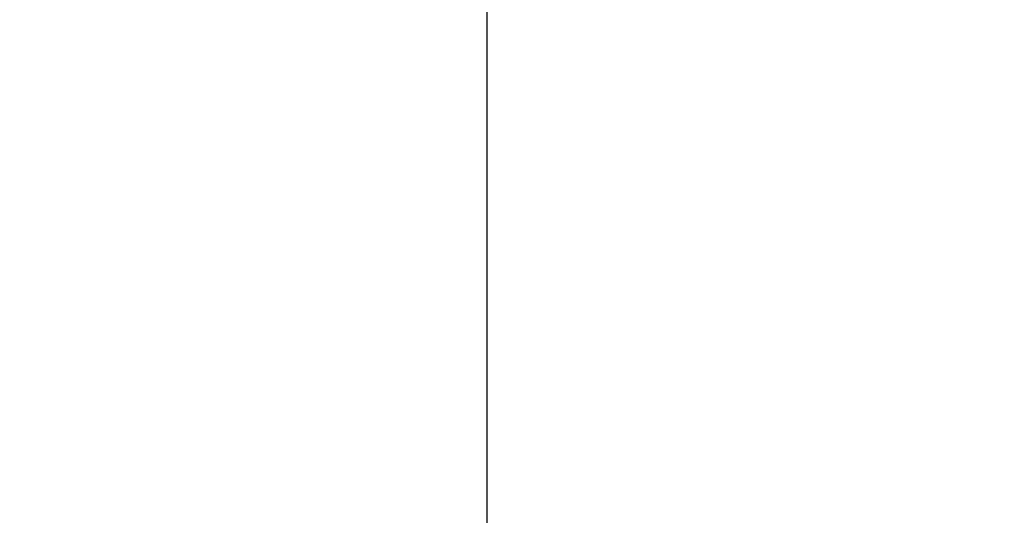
# Model space of a CAD drawing. Extents: x 8014 to 6635291, y -5609 to 5765892.
# Tile 130 of 158: x 6601911 to 6601933, y 5732627 to 5732638. Entities that reach past the tile are written whole.
import ezdxf

# ---------------------------------------------------------------- set-up
doc = ezdxf.new("R2010")
doc.units = 0
doc.layers.get('0').update_dxf_attribs({"linetype": 'CONTINUOUS'})
doc.layers.add('a_zieleń', color=80, linetype='CONTINUOUS')

msp = doc.modelspace()

# ---------------------------------------------------------------- hatches: boundary and pattern name
at = {"layer": 'a_zieleń', "transparency": 33554687}
h = msp.add_hatch(dxfattribs=at)
h.set_pattern_fill('ANSI31', color=256, scale=2, angle=0.5416)
h.set_pattern_definition([(45.54155787, (6600987.53512, 5732094.77134), (-0.1784396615, 0.175097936), [])])
edge = h.paths.add_edge_path()
edge.add_line((6601184.523, 5731785.715), (6601184.767, 5731785.473))
edge.add_line((6601184.767, 5731785.473), (6601208.79, 5731802.27))
edge.add_line((6601208.79, 5731802.27), (6601211.05, 5731814.48))
edge.add_line((6601211.05, 5731814.48), (6601142.151, 5731813.823))
edge.add_arc((6601143.698, 5731819.102), 5.501, 253.6603, 270.5475)
edge.add_line((6601143.751, 5731813.601), (6601191.034, 5731814.053))
edge.add_arc((6601191.122, 5731812.113), 1.942, 359.8374, 92.594, ccw=False)
edge.add_line((6601193.063, 5731812.108), (6601193.074, 5731811.004))
edge.add_line((6601193.074, 5731811.004), (6601197.383, 5731811.045))
edge.add_line((6601197.383, 5731811.045), (6601197.425, 5731806.621))
edge.add_line((6601197.425, 5731806.621), (6601199.732, 5731806.642))
edge.add_line((6601199.732, 5731806.642), (6601199.803, 5731799.171))
edge.add_line((6601199.803, 5731799.171), (6601197.516, 5731797.165))
edge.add_line((6601197.516, 5731797.165), (6601194.216, 5731797.133))
edge.add_line((6601194.216, 5731797.133), (6601194.251, 5731793.47))
edge.add_arc((6601191.538, 5731793.658), 2.72, 281.0894, 356.0358, ccw=False)
edge.add_line((6601192.061, 5731790.989), (6601185.152, 5731786.156))
edge.add_arc((71774552.687, -87417922.681), 113685689.918, 124.97904394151, 124.97904432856)
h.paths.add_polyline_path([(6601204.906, 5731809.178), (6601202.577, 5731808.579), (6601203.741, 5731808.879)], flags=16)

# ---------------------------------------------------------------- linework, layer by layer
at = {"lineweight": -3}
msp.add_lwpolyline([(6601862.308, 5732658.17), (6601921.756, 5732658.17), (6601921.756, 5732616.257), (6601862.308, 5732616.257)], close=True, dxfattribs=at)

doc.saveas('drawing.dxf')
